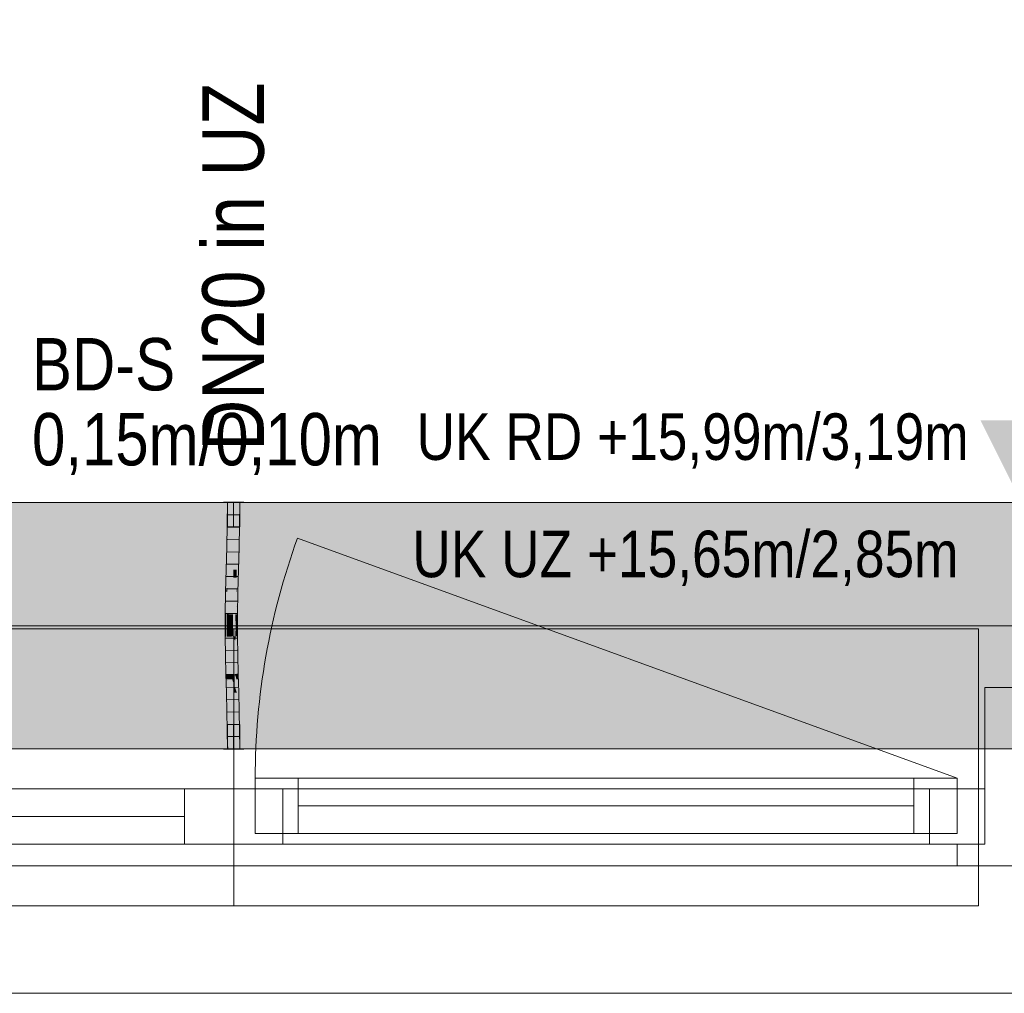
# Model space of a CAD drawing. Extents: x -620 to 3480, y 62 to 1112.
# Tile 25 of 76: x -304 to -272, y 595 to 626. Entities that reach past the tile are written whole.
import ezdxf
from ezdxf.lldxf.tags import DXFTag

# ---------------------------------------------------------------- set-up
doc = ezdxf.new("R2010")
doc.units = 0
doc.layers.get('0').update_dxf_attribs({"lineweight": 13})
for name, color, linetype, lineweight, true_color in [('00_Beschriftung UZ', 3, 'Continuous', 13, 0x00ff00), ('30 -33 Aussenwände- 7 Fassade_ Elemente', 7, 'Continuous', 9, 0x00aacc), ('30 -35 Decken- 1 Konstruktion-Träger- Stahlbeton', 7, 'grob-A06GA2HT8I', 13, 0x33aa00), ('30 -35 Decken- 11 Bodendurchbruch', 7, 'Continuous', 15, 0x599559), ('E_Leerrohr 20', 7, 'Continuous', 13, 0xcc0099), ('E_Leerrohr 20-Shading', 7, 'Continuous', 13, 0xcc0099), ('iwb_Schraffur_Unterzug', 7, 'Continuous', 5, 0xffffcc)]:
    doc.layers.add(name, color=color, linetype=linetype, lineweight=lineweight, true_color=true_color)
doc.layers.add('70 -71 Achsen- 1 Gebäudeachsen', color=7, linetype='STRICHPUNKT2-A06GA2HU8I', lineweight=18)
doc.layers.add('Detailelementbeschriftung', color=7, linetype='Continuous', lineweight=9)
doc.styles.get("Standard").update_dxf_attribs({"font": 'ARIALN.TTF'})
tags = doc.linetypes.add('grob-A06GA2HT8I', pattern=[14, 3, -8, 3]).pattern_tags.tags
tags[8:9] = [DXFTag(74, 4), DXFTag(75, 0), DXFTag(340, '0'), DXFTag(46, 0.0), DXFTag(50, 0.0), DXFTag(44, 0.0), DXFTag(45, 0.0)]
tags[6:7] = [DXFTag(74, 4), DXFTag(75, 0), DXFTag(340, '0'), DXFTag(46, 0.0), DXFTag(50, 0.0), DXFTag(44, 0.0), DXFTag(45, 0.0)]
tags[4:5] = [DXFTag(74, 4), DXFTag(75, 0), DXFTag(340, '0'), DXFTag(46, 0.0), DXFTag(50, 0.0), DXFTag(44, 0.0), DXFTag(45, 0.0)]
tags = doc.linetypes.add('STRICHPUNKT2', pattern=[12.7, 6.35, -3.175, 0, -3.175]).pattern_tags.tags
tags[10:11] = [DXFTag(74, 4), DXFTag(75, 0), DXFTag(340, '0'), DXFTag(46, 0.0), DXFTag(50, 0.0), DXFTag(44, 0.0), DXFTag(45, 0.0)]
tags[8:9] = [DXFTag(74, 4), DXFTag(75, 0), DXFTag(340, '0'), DXFTag(46, 0.0), DXFTag(50, 0.0), DXFTag(44, 0.0), DXFTag(45, 0.0)]
tags[6:7] = [DXFTag(74, 4), DXFTag(75, 0), DXFTag(340, '0'), DXFTag(46, 0.0), DXFTag(50, 0.0), DXFTag(44, 0.0), DXFTag(45, 0.0)]
tags[4:5] = [DXFTag(74, 4), DXFTag(75, 0), DXFTag(340, '0'), DXFTag(46, 0.0), DXFTag(50, 0.0), DXFTag(44, 0.0), DXFTag(45, 0.0)]
tags = doc.linetypes.add('STRICHPUNKT2-A06GA2HU8I', pattern=[12.7, 6.35, -3.175, 0, -3.175]).pattern_tags.tags
tags[10:11] = [DXFTag(74, 4), DXFTag(75, 0), DXFTag(340, '0'), DXFTag(46, 0.0), DXFTag(50, 0.0), DXFTag(44, 0.0), DXFTag(45, 0.0)]
tags[8:9] = [DXFTag(74, 4), DXFTag(75, 0), DXFTag(340, '0'), DXFTag(46, 0.0), DXFTag(50, 0.0), DXFTag(44, 0.0), DXFTag(45, 0.0)]
tags[6:7] = [DXFTag(74, 4), DXFTag(75, 0), DXFTag(340, '0'), DXFTag(46, 0.0), DXFTag(50, 0.0), DXFTag(44, 0.0), DXFTag(45, 0.0)]
tags[4:5] = [DXFTag(74, 4), DXFTag(75, 0), DXFTag(340, '0'), DXFTag(46, 0.0), DXFTag(50, 0.0), DXFTag(44, 0.0), DXFTag(45, 0.0)]

# ---------------------------------------------------------------- blocks, each defined once
blk = doc.blocks.new('Shading-A06GA2GJ8I', base_point=(-297.246, 607.576))
at = {"layer": 'E_Leerrohr 20-Shading', "color": 224, "true_color": 0x8d0069}
for points in [[(-297.527, 610.48), (-297.586, 610.48), (-297.533, 609.757), (-297.592, 609.758)], [(-297.186, 610.48), (-297.244, 610.48), (-297.196, 609.752), (-297.251, 609.753)], [(-297.192, 609.752), (-297.186, 610.48), (-297.196, 609.752)], [(-297.533, 609.757), (-297.592, 609.758), (-297.551, 609.034), (-297.607, 609.035)], [(-297.549, 609.034), (-297.533, 609.757), (-297.551, 609.034)], [(-297.239, 609.753), (-297.251, 609.753), (-297.259, 609.027), (-297.266, 609.027)], [(-297.223, 609.026), (-297.196, 609.752), (-297.259, 609.027), (-297.239, 609.753)], [(-297.207, 609.026), (-297.192, 609.752), (-297.223, 609.026), (-297.196, 609.752)], [(-297.551, 609.034), (-297.607, 609.035), (-297.573, 608.31), (-297.627, 608.311)], [(-297.573, 608.31), (-297.569, 608.309), (-297.551, 609.034), (-297.549, 609.034)], [(-297.569, 608.309), (-297.568, 608.309), (-297.549, 609.034)], [(-297.259, 609.027), (-297.266, 609.027), (-297.284, 608.302), (-297.286, 608.302)], [(-297.284, 608.302), (-297.273, 608.302), (-297.259, 609.027), (-297.247, 609.027)], [(-297.273, 608.302), (-297.256, 608.301), (-297.247, 609.027), (-297.223, 609.026)], [(-297.227, 608.3), (-297.207, 609.026), (-297.256, 608.301), (-297.223, 609.026)], [(-297.591, 607.714), (-297.573, 608.31), (-297.646, 607.585), (-297.627, 608.311)], [(-297.573, 608.31), (-297.591, 607.714), (-297.569, 608.309), (-297.577, 608.019)], [(-297.577, 608.019), (-297.589, 607.584), (-297.574, 608.083), (-297.588, 607.584)], [(-297.569, 608.309), (-297.577, 608.019), (-297.568, 608.309), (-297.574, 608.083)], [(-297.293, 608.04), (-297.29, 607.78), (-297.284, 608.302), (-297.273, 608.302)], [(-297.284, 608.302), (-297.286, 608.302), (-297.293, 608.04)], [(-297.29, 607.78), (-297.289, 607.577), (-297.273, 608.302), (-297.256, 608.301)], [(-297.246, 607.576), (-297.227, 608.3), (-297.289, 607.577), (-297.256, 608.301)], [(-297.591, 607.714), (-297.595, 607.584), (-297.577, 608.019), (-297.589, 607.584)], [(-297.305, 607.578), (-297.297, 607.578), (-297.293, 608.04), (-297.29, 607.78)], [(-297.297, 607.578), (-297.289, 607.577), (-297.29, 607.78)], [(-297.597, 607.584), (-297.646, 607.585), (-297.62, 606.858), (-297.66, 606.858)], [(-297.591, 607.714), (-297.646, 607.585), (-297.597, 607.584)], [(-297.61, 606.858), (-297.595, 607.584), (-297.62, 606.858), (-297.597, 607.584)], [(-297.61, 606.858), (-297.602, 606.858), (-297.595, 607.584), (-297.589, 607.584)], [(-297.602, 606.858), (-297.601, 606.858), (-297.589, 607.584), (-297.588, 607.584)], [(-297.595, 607.584), (-297.591, 607.714), (-297.597, 607.584)], [(-297.316, 606.854), (-297.297, 607.578), (-297.318, 606.855), (-297.303, 607.578)], [(-297.303, 607.578), (-297.305, 607.578), (-297.318, 606.855)], [(-297.312, 606.854), (-297.289, 607.577), (-297.316, 606.854), (-297.297, 607.578)], [(-297.311, 606.854), (-297.289, 607.577), (-297.301, 607.182)], [(-297.311, 606.854), (-297.26, 606.854), (-297.289, 607.577), (-297.246, 607.576)], [(-297.312, 606.854), (-297.311, 606.854), (-297.301, 607.182)], [(-297.623, 606.497), (-297.62, 606.858), (-297.661, 606.498), (-297.66, 606.858)], [(-297.612, 606.131), (-297.61, 606.858), (-297.625, 606.131), (-297.62, 606.858)], [(-297.612, 606.131), (-297.602, 606.858), (-297.61, 606.858)], [(-297.612, 606.131), (-297.604, 606.131), (-297.602, 606.858), (-297.603, 606.497)], [(-297.603, 606.497), (-297.601, 606.858), (-297.602, 606.858)], [(-297.32, 606.492), (-297.319, 606.492), (-297.318, 606.855), (-297.316, 606.854)], [(-297.319, 606.492), (-297.315, 606.492), (-297.316, 606.854), (-297.312, 606.854)], [(-297.315, 606.491), (-297.261, 606.491), (-297.311, 606.854), (-297.26, 606.854)], [(-297.315, 606.491), (-297.311, 606.854), (-297.314, 606.565)], [(-297.311, 606.854), (-297.312, 606.854), (-297.314, 606.565)], [(-297.625, 606.131), (-297.623, 606.497), (-297.663, 606.131), (-297.661, 606.498)], [(-297.321, 606.132), (-297.319, 606.492), (-297.321, 606.329)], [(-297.321, 606.132), (-297.317, 606.132), (-297.319, 606.492), (-297.315, 606.492)], [(-297.319, 606.492), (-297.32, 606.492), (-297.321, 606.329)], [(-297.317, 606.132), (-297.263, 606.132), (-297.315, 606.491), (-297.261, 606.491)], [(-297.625, 606.131), (-297.663, 606.131), (-297.612, 605.52), (-297.655, 605.519)], [(-297.602, 605.52), (-297.612, 606.131), (-297.612, 605.52), (-297.625, 606.131)], [(-297.596, 605.52), (-297.604, 606.131), (-297.602, 605.52), (-297.612, 606.131)], [(-297.319, 606.132), (-297.321, 606.132), (-297.313, 605.526), (-297.314, 605.526)], [(-297.304, 605.526), (-297.317, 606.132), (-297.313, 605.526), (-297.319, 606.132)], [(-297.255, 605.527), (-297.263, 606.132), (-297.304, 605.526), (-297.317, 606.132)], [(-297.612, 605.52), (-297.655, 605.519), (-297.587, 604.911), (-297.64, 604.909)], [(-297.583, 604.911), (-297.602, 605.52), (-297.587, 604.911), (-297.612, 605.52)], [(-297.581, 604.911), (-297.596, 605.52), (-297.583, 604.911), (-297.602, 605.52)], [(-297.304, 605.526), (-297.314, 605.526), (-297.279, 604.919), (-297.299, 604.918)], [(-297.24, 604.92), (-297.255, 605.527), (-297.279, 604.919), (-297.304, 605.526)], [(-297.587, 604.911), (-297.64, 604.909), (-297.578, 604.742), (-297.619, 604.741)], [(-297.619, 604.741), (-297.64, 604.909), (-297.635, 604.741)], [(-297.574, 604.672), (-297.576, 604.742), (-297.587, 604.911), (-297.583, 604.911)], [(-297.576, 604.742), (-297.581, 604.911), (-297.583, 604.911)], [(-297.27, 604.744), (-297.279, 604.919), (-297.294, 604.744), (-297.299, 604.918)], [(-297.235, 604.745), (-297.24, 604.92), (-297.27, 604.744), (-297.279, 604.919)], [(-297.622, 604.3), (-297.563, 604.302), (-297.635, 604.741), (-297.619, 604.741)], [(-297.619, 604.741), (-297.563, 604.302), (-297.578, 604.742), (-297.574, 604.672)], [(-297.248, 604.311), (-297.27, 604.744), (-297.281, 604.31), (-297.294, 604.744)], [(-297.248, 604.311), (-297.222, 604.312), (-297.27, 604.744), (-297.235, 604.745)], [(-297.563, 604.302), (-297.622, 604.3), (-297.546, 603.694), (-297.604, 603.692)], [(-297.248, 604.311), (-297.281, 604.31), (-297.218, 603.702), (-297.263, 603.701)], [(-297.204, 603.703), (-297.222, 604.312), (-297.218, 603.702), (-297.248, 604.311)], [(-297.546, 603.694), (-297.604, 603.692), (-297.534, 603.087), (-297.591, 603.086)], [(-297.533, 603.087), (-297.546, 603.694), (-297.534, 603.087), (-297.546, 603.694)], [(-297.218, 603.702), (-297.263, 603.701), (-297.195, 603.092), (-297.25, 603.091)], [(-297.191, 603.092), (-297.204, 603.703), (-297.195, 603.092), (-297.218, 603.702)], [(-297.534, 603.087), (-297.591, 603.086), (-297.531, 602.48), (-297.586, 602.48)], [(-297.531, 602.48), (-297.529, 602.48), (-297.534, 603.087), (-297.533, 603.087)], [(-297.529, 602.48), (-297.527, 602.48), (-297.533, 603.087)], [(-297.186, 602.48), (-297.195, 603.092), (-297.244, 602.48), (-297.25, 603.091)], [(-297.186, 602.48), (-297.191, 603.092), (-297.195, 603.092)]]:
    blk.add_solid(points, dxfattribs=at)
at = {"layer": 'E_Leerrohr 20-Shading', "color": 222, "true_color": 0xc40093}
for points in [[(-297.386, 610.48), (-297.527, 610.48), (-297.392, 609.755), (-297.533, 609.757)], [(-297.386, 610.48), (-297.392, 609.755), (-297.388, 609.755)], [(-297.381, 609.755), (-297.386, 610.48), (-297.388, 609.755)], [(-297.251, 609.753), (-297.244, 610.48), (-297.381, 609.755), (-297.386, 610.48)], [(-297.392, 609.755), (-297.533, 609.757), (-297.407, 609.03), (-297.549, 609.034)], [(-297.392, 609.755), (-297.407, 609.03), (-297.403, 609.03)], [(-297.392, 609.755), (-297.403, 609.03), (-297.388, 609.755), (-297.392, 609.03)], [(-297.392, 609.03), (-297.371, 609.03), (-297.388, 609.755), (-297.381, 609.755)], [(-297.371, 609.03), (-297.266, 609.027), (-297.381, 609.755), (-297.251, 609.753)], [(-297.407, 609.03), (-297.549, 609.034), (-297.427, 608.306), (-297.568, 608.309)], [(-297.407, 609.03), (-297.427, 608.306), (-297.425, 608.306)], [(-297.416, 608.305), (-297.403, 609.03), (-297.425, 608.306), (-297.407, 609.03)], [(-297.403, 609.03), (-297.416, 608.305), (-297.392, 609.03), (-297.398, 608.305)], [(-297.398, 608.305), (-297.357, 608.304), (-297.392, 609.03), (-297.371, 609.03)], [(-297.357, 608.304), (-297.286, 608.302), (-297.371, 609.03), (-297.266, 609.027)], [(-297.574, 608.083), (-297.588, 607.584), (-297.565, 607.584)], [(-297.446, 607.581), (-297.427, 608.306), (-297.574, 608.083), (-297.568, 608.309)], [(-297.446, 607.581), (-297.574, 608.083), (-297.565, 607.584)], [(-297.425, 608.306), (-297.427, 608.306), (-297.442, 607.581), (-297.446, 607.581)], [(-297.428, 607.581), (-297.416, 608.305), (-297.442, 607.581), (-297.425, 608.306)], [(-297.416, 608.305), (-297.428, 607.581), (-297.398, 608.305), (-297.403, 607.58)], [(-297.398, 608.305), (-297.4, 608.041), (-297.357, 608.304), (-297.352, 608.041)], [(-297.357, 608.304), (-297.352, 608.041), (-297.286, 608.302), (-297.293, 608.04)], [(-297.4, 608.041), (-297.403, 607.58), (-297.352, 608.041), (-297.343, 607.579)], [(-297.352, 608.041), (-297.343, 607.579), (-297.293, 608.04), (-297.305, 607.578)], [(-297.565, 607.584), (-297.588, 607.584), (-297.556, 606.857), (-297.601, 606.858)], [(-297.556, 606.857), (-297.46, 606.856), (-297.565, 607.584), (-297.451, 607.581)], [(-297.442, 607.581), (-297.446, 607.581), (-297.457, 606.856), (-297.46, 606.856)], [(-297.46, 606.856), (-297.446, 607.581), (-297.451, 607.581)], [(-297.438, 606.856), (-297.428, 607.581), (-297.457, 606.856), (-297.442, 607.581)], [(-297.428, 607.581), (-297.438, 606.856), (-297.403, 607.58), (-297.407, 606.856)], [(-297.407, 606.856), (-297.334, 606.855), (-297.403, 607.58), (-297.343, 607.579)], [(-297.343, 607.579), (-297.334, 606.855), (-297.305, 607.578), (-297.326, 606.855)], [(-297.603, 606.497), (-297.554, 606.496), (-297.601, 606.858), (-297.556, 606.857)], [(-297.554, 606.496), (-297.461, 606.495), (-297.556, 606.857), (-297.46, 606.856)], [(-297.461, 606.495), (-297.441, 606.494), (-297.457, 606.856), (-297.438, 606.856)], [(-297.457, 606.856), (-297.46, 606.856), (-297.461, 606.495)], [(-297.407, 606.856), (-297.438, 606.856), (-297.408, 606.493), (-297.441, 606.494)], [(-297.407, 606.856), (-297.408, 606.132), (-297.332, 606.236), (-297.334, 606.132)], [(-297.407, 606.856), (-297.332, 606.236), (-297.334, 606.855)], [(-297.326, 606.855), (-297.334, 606.855), (-297.33, 606.751)], [(-297.33, 606.751), (-297.334, 606.855), (-297.333, 606.648)], [(-297.318, 606.855), (-297.326, 606.855), (-297.32, 606.492), (-297.33, 606.751)], [(-297.604, 606.131), (-297.553, 606.131), (-297.603, 606.497), (-297.554, 606.496)], [(-297.553, 606.131), (-297.463, 606.131), (-297.554, 606.496), (-297.461, 606.495)], [(-297.443, 606.132), (-297.461, 606.495), (-297.463, 606.131)], [(-297.461, 606.495), (-297.443, 606.132), (-297.441, 606.494)], [(-297.441, 606.494), (-297.443, 606.132), (-297.408, 606.493), (-297.408, 606.132)], [(-297.32, 606.492), (-297.33, 606.751), (-297.331, 606.132), (-297.333, 606.648)], [(-297.32, 606.492), (-297.331, 606.132), (-297.329, 606.132)], [(-297.32, 606.492), (-297.324, 606.329), (-297.321, 606.329)], [(-297.553, 606.131), (-297.604, 606.131), (-297.559, 605.521), (-297.596, 605.52)], [(-297.559, 605.521), (-297.457, 605.523), (-297.553, 606.131), (-297.47, 606.131)], [(-297.457, 605.523), (-297.455, 605.523), (-297.47, 606.131), (-297.463, 606.131)], [(-297.443, 606.132), (-297.463, 606.131), (-297.442, 605.523), (-297.455, 605.523)], [(-297.443, 606.132), (-297.442, 605.523), (-297.408, 606.132), (-297.406, 605.524)], [(-297.334, 606.132), (-297.408, 606.132), (-297.337, 606.004)], [(-297.337, 606.004), (-297.408, 606.132), (-297.349, 605.525), (-297.406, 605.524)], [(-297.331, 606.132), (-297.334, 606.132), (-297.333, 605.996), (-297.337, 606.004)], [(-297.321, 606.132), (-297.333, 605.996), (-297.326, 605.525), (-297.337, 605.525)], [(-297.334, 606.132), (-297.331, 606.132), (-297.332, 606.236)], [(-297.331, 606.132), (-297.333, 605.996), (-297.329, 606.132)], [(-297.333, 605.996), (-297.321, 606.132), (-297.329, 606.132)], [(-297.324, 606.329), (-297.329, 606.132), (-297.321, 606.329), (-297.321, 606.132)], [(-297.321, 606.132), (-297.326, 605.525), (-297.314, 605.526)], [(-297.333, 605.996), (-297.337, 606.004), (-297.346, 605.525), (-297.349, 605.525)], [(-297.346, 605.525), (-297.337, 605.525), (-297.333, 605.996)], [(-297.559, 605.521), (-297.596, 605.52), (-297.569, 604.911), (-297.581, 604.911)], [(-297.569, 604.911), (-297.44, 604.914), (-297.559, 605.521), (-297.457, 605.523)], [(-297.44, 604.914), (-297.455, 605.523), (-297.457, 605.523)], [(-297.442, 605.523), (-297.455, 605.523), (-297.437, 604.915), (-297.44, 604.914)], [(-297.442, 605.523), (-297.437, 604.915), (-297.406, 605.524), (-297.402, 604.916)], [(-297.406, 605.524), (-297.402, 604.916), (-297.346, 605.525), (-297.365, 604.917)], [(-297.365, 604.917), (-297.347, 604.917), (-297.346, 605.525), (-297.337, 605.525)], [(-297.337, 605.525), (-297.347, 604.917), (-297.326, 605.525), (-297.332, 604.917)], [(-297.332, 604.917), (-297.299, 604.918), (-297.326, 605.525), (-297.314, 605.526)], [(-297.576, 604.742), (-297.573, 604.742), (-297.581, 604.911), (-297.569, 604.911)], [(-297.573, 604.742), (-297.435, 604.743), (-297.569, 604.911), (-297.44, 604.914)], [(-297.437, 604.915), (-297.44, 604.914), (-297.435, 604.743)], [(-297.402, 604.916), (-297.437, 604.915), (-297.4, 604.743), (-297.435, 604.743)], [(-297.402, 604.916), (-297.399, 604.643), (-297.365, 604.917), (-297.375, 604.576)], [(-297.375, 604.576), (-297.356, 604.521), (-297.365, 604.917), (-297.347, 604.917)], [(-297.333, 604.871), (-297.347, 604.917), (-297.338, 604.47), (-297.356, 604.521)], [(-297.332, 604.917), (-297.347, 604.917), (-297.333, 604.871)], [(-297.294, 604.744), (-297.333, 604.871), (-297.3, 604.364), (-297.338, 604.47)], [(-297.299, 604.918), (-297.332, 604.917), (-297.294, 604.744), (-297.333, 604.871)], [(-297.422, 604.306), (-297.435, 604.743), (-297.563, 604.302), (-297.576, 604.742)], [(-297.435, 604.743), (-297.399, 604.643), (-297.4, 604.743)], [(-297.435, 604.743), (-297.422, 604.306), (-297.399, 604.643), (-297.396, 604.307)], [(-297.399, 604.643), (-297.396, 604.307), (-297.375, 604.576), (-297.384, 604.307)], [(-297.384, 604.307), (-297.36, 604.308), (-297.375, 604.576), (-297.356, 604.521)], [(-297.3, 604.364), (-297.281, 604.31), (-297.294, 604.744)], [(-297.422, 604.306), (-297.563, 604.302), (-297.404, 603.697), (-297.546, 603.694)], [(-297.396, 604.307), (-297.422, 604.306), (-297.391, 603.698), (-297.404, 603.697)], [(-297.384, 604.307), (-297.396, 604.307), (-297.394, 603.996)], [(-297.391, 603.698), (-297.384, 604.307), (-297.394, 603.996)], [(-297.391, 603.698), (-297.373, 603.698), (-297.384, 604.307), (-297.36, 604.308)], [(-297.36, 604.308), (-297.373, 603.698), (-297.339, 604.308), (-297.346, 603.699)], [(-297.338, 604.47), (-297.356, 604.521), (-297.339, 604.308), (-297.36, 604.308)], [(-297.346, 603.699), (-297.311, 603.7), (-297.339, 604.308), (-297.301, 604.31)], [(-297.3, 604.364), (-297.338, 604.47), (-297.301, 604.31), (-297.339, 604.308)], [(-297.311, 603.7), (-297.263, 603.701), (-297.301, 604.31), (-297.281, 604.31)], [(-297.301, 604.31), (-297.281, 604.31), (-297.3, 604.364)], [(-297.404, 603.697), (-297.546, 603.694), (-297.391, 603.089), (-297.533, 603.087)], [(-297.404, 603.697), (-297.388, 603.089), (-297.391, 603.698), (-297.387, 603.089)], [(-297.404, 603.697), (-297.404, 603.697), (-297.388, 603.089), (-297.391, 603.089)], [(-297.387, 603.089), (-297.382, 603.089), (-297.391, 603.698), (-297.373, 603.698)], [(-297.373, 603.698), (-297.382, 603.089), (-297.311, 603.7), (-297.32, 603.09)], [(-297.32, 603.09), (-297.25, 603.091), (-297.311, 603.7), (-297.263, 603.701)], [(-297.391, 603.089), (-297.533, 603.087), (-297.386, 602.48), (-297.527, 602.48)], [(-297.387, 603.024), (-297.388, 603.089), (-297.387, 602.796), (-297.391, 603.089)], [(-297.386, 602.48), (-297.387, 602.796), (-297.391, 603.089)], [(-297.387, 603.089), (-297.388, 603.089), (-297.387, 603.024)], [(-297.384, 602.838), (-297.382, 603.089), (-297.387, 603.024), (-297.387, 603.089)], [(-297.385, 602.668), (-297.384, 602.838), (-297.387, 602.796), (-297.387, 603.024)], [(-297.377, 602.48), (-297.382, 603.089), (-297.384, 602.838)], [(-297.382, 603.089), (-297.377, 602.48), (-297.32, 603.09), (-297.327, 602.48)], [(-297.327, 602.48), (-297.244, 602.48), (-297.32, 603.09), (-297.25, 603.091)], [(-297.386, 602.48), (-297.385, 602.668), (-297.387, 602.796)], [(-297.382, 602.48), (-297.385, 602.668), (-297.386, 602.48)], [(-297.382, 602.48), (-297.377, 602.48), (-297.385, 602.668), (-297.384, 602.838)]]:
    blk.add_solid(points, dxfattribs=at)
blk = doc.blocks.new('Shading-A06GA2GL8I', base_point=(-297.586, 609.692))
at = {"layer": 'E_Leerrohr 20-Shading', "color": 224, "true_color": 0xae0082}
for points in [[(-297.716, 610.492), (-297.716, 610.48), (-297.608, 610.492), (-297.608, 610.48)], [(-297.608, 610.48), (-297.386, 610.48), (-297.608, 610.492), (-297.386, 610.492)], [(-297.586, 609.692), (-297.386, 609.692), (-297.586, 610.48), (-297.386, 610.48)], [(-297.386, 610.492), (-297.386, 610.48), (-297.294, 610.492), (-297.294, 610.48)], [(-297.386, 609.692), (-297.186, 609.692), (-297.386, 610.48), (-297.186, 610.48)], [(-297.294, 610.48), (-297.056, 610.48), (-297.294, 610.492), (-297.056, 610.492)]]:
    blk.add_solid(points, dxfattribs=at)
blk = doc.blocks.new('Shading-A06GA2GN8I', base_point=(-297.399, 602.48))
at = {"layer": 'E_Leerrohr 20-Shading', "color": 224, "true_color": 0xae0082}
for points in [[(-297.559, 602.562), (-297.586, 603.268), (-297.586, 603.087)], [(-297.559, 602.562), (-297.386, 603.09), (-297.586, 603.268), (-297.386, 603.268)], [(-297.186, 602.48), (-297.186, 603.268), (-297.386, 603.09), (-297.386, 603.268)], [(-297.586, 602.48), (-297.559, 602.562), (-297.586, 603.087)], [(-297.399, 602.48), (-297.386, 603.09), (-297.555, 602.48), (-297.559, 602.562)], [(-297.399, 602.48), (-297.392, 602.48), (-297.386, 603.09), (-297.386, 602.848)], [(-297.186, 602.48), (-297.386, 603.09), (-297.38, 602.48)], [(-297.38, 602.48), (-297.386, 603.09), (-297.383, 602.48), (-297.386, 602.848)], [(-297.392, 602.48), (-297.386, 602.48), (-297.386, 602.848)], [(-297.386, 602.848), (-297.386, 602.48), (-297.383, 602.48)], [(-297.62, 602.48), (-297.716, 602.48), (-297.621, 602.468), (-297.716, 602.468)], [(-297.559, 602.468), (-297.559, 602.48), (-297.621, 602.468), (-297.62, 602.48)], [(-297.559, 602.562), (-297.586, 602.48), (-297.555, 602.48)], [(-297.559, 602.468), (-297.494, 602.468), (-297.559, 602.48), (-297.494, 602.48)], [(-297.494, 602.468), (-297.386, 602.468), (-297.494, 602.48), (-297.386, 602.48)], [(-297.314, 602.48), (-297.386, 602.48), (-297.314, 602.468), (-297.386, 602.468)], [(-297.056, 602.468), (-297.056, 602.48), (-297.314, 602.468), (-297.314, 602.48)]]:
    blk.add_solid(points, dxfattribs=at)
blk = doc.blocks.new('Referenz-A06GA2HW8I')
at = {"layer": '00_Beschriftung UZ', "color": 0, "lineweight": -2}
for points in [[(-270.453, 613.151), (-271.785, 610.48), (-273.123, 613.149)], [(-270.453, 607.81), (-271.785, 610.48), (-273.123, 607.811)]]:
    blk.add_solid(points, dxfattribs=at)
at = {"layer": '30 -33 Aussenwände- 7 Fassade_ Elemente', "color": 0, "linetype": 'Continuous', "lineweight": -2, "ltscale": 0.13}
for p, q in [((-168.185, 610.48), (-324.185, 610.48)), ((-272.985, 604.48), (-272.985, 599.38)), ((-270.585, 604.48), (-272.985, 604.48)), ((-296.685, 599.73), (-296.685, 601.53)), ((-296.685, 601.53), (-273.885, 601.53)), ((-296.685, 599.73), (-296.685, 601.53)), ((-296.685, 601.53), (-295.285, 601.53)), ((-295.285, 601.53), (-295.285, 599.73)), ((-275.285, 599.73), (-275.285, 601.53)), ((-275.285, 601.53), (-273.885, 601.53)), ((-273.885, 601.53), (-273.885, 599.73)), ((-273.885, 601.53), (-273.885, 599.73)), ((-321.785, 601.18), (-297.385, 601.18)), ((-298.985, 599.38), (-298.985, 601.18)), ((-298.985, 601.18), (-297.385, 601.18)), ((-297.385, 601.18), (-272.985, 601.18)), ((-297.385, 599.38), (-297.385, 601.18)), ((-297.385, 599.38), (-297.385, 601.18)), ((-297.385, 601.18), (-295.785, 601.18)), ((-295.785, 601.18), (-295.785, 599.38)), ((-274.785, 599.38), (-274.785, 601.18)), ((-274.785, 601.18), (-272.985, 601.18)), ((-272.985, 601.18), (-272.985, 599.38)), ((-272.985, 601.18), (-272.985, 599.38)), ((-295.285, 600.63), (-275.285, 600.63)), ((-298.985, 600.28), (-319.985, 600.28)), ((-273.885, 599.73), (-296.685, 599.73)), ((-295.285, 599.73), (-296.685, 599.73)), ((-273.885, 599.73), (-275.285, 599.73)), ((-297.385, 599.38), (-321.785, 599.38)), ((-297.385, 599.38), (-298.985, 599.38)), ((-272.985, 599.38), (-297.385, 599.38)), ((-295.785, 599.38), (-297.385, 599.38)), ((-272.985, 599.38), (-274.785, 599.38)), ((-272.985, 599.38), (-273.885, 599.38)), ((-273.885, 599.38), (-273.885, 598.68)), ((9.115, 598.68), (-485.885, 598.68)), ((-273.885, 598.68), (-269.685, 598.68)), ((-327.285, 594.54), (-165.085, 594.54))]:
    blk.add_line(p, q, dxfattribs=at)
at = {"layer": '30 -33 Aussenwände- 7 Fassade_ Elemente', "color": 0, "linetype": 'grob-A06GA2HT8I', "lineweight": -2, "ltscale": 0.13}
blk.add_line((-273.885, 601.53), (-295.31, 609.328), dxfattribs=at)
at = {"layer": '30 -33 Aussenwände- 7 Fassade_ Elemente', "color": 0, "lineweight": -2}
for p, q in [((-297.385, 606.38), (-321.585, 606.38)), ((-273.185, 606.38), (-297.385, 606.38)), ((-297.385, 601.18), (-297.385, 606.38)), ((-273.185, 601.18), (-273.185, 606.38)), ((-296.685, 601.53), (-296.685, 599.73)), ((-296.685, 601.53), (-295.285, 601.53)), ((-295.285, 601.53), (-275.285, 601.53)), ((-295.285, 599.73), (-295.285, 601.53)), ((-275.285, 601.53), (-275.285, 599.73)), ((-275.285, 601.53), (-273.885, 601.53)), ((-273.885, 601.53), (-273.885, 599.73)), ((-319.985, 601.18), (-298.985, 601.18)), ((-298.985, 601.18), (-298.985, 599.38)), ((-298.985, 601.18), (-297.385, 601.18)), ((-295.785, 601.18), (-297.385, 601.18)), ((-297.385, 601.18), (-297.385, 599.38)), ((-295.785, 599.38), (-295.785, 601.18)), ((-274.785, 599.38), (-274.785, 601.18)), ((-274.785, 601.18), (-273.185, 601.18)), ((-273.185, 601.18), (-273.185, 599.38)), ((-275.285, 600.63), (-295.285, 600.63)), ((-319.985, 600.28), (-298.985, 600.28)), ((-295.285, 599.73), (-296.685, 599.73)), ((-275.285, 599.73), (-295.285, 599.73)), ((-273.885, 599.73), (-275.285, 599.73)), ((-298.985, 599.38), (-319.985, 599.38)), ((-297.385, 599.38), (-298.985, 599.38)), ((-297.385, 599.38), (-297.385, 597.38)), ((-297.385, 599.38), (-295.785, 599.38)), ((-274.785, 599.38), (-295.785, 599.38)), ((-273.185, 599.38), (-274.785, 599.38)), ((-273.185, 599.38), (-273.185, 597.38)), ((-297.385, 597.38), (-321.585, 597.38)), ((-273.185, 597.38), (-297.385, 597.38))]:
    blk.add_line(p, q, dxfattribs=at)
at = {"layer": '30 -33 Aussenwände- 7 Fassade_ Elemente', "color": 0, "linetype": 'grob-A06GA2HT8I', "lineweight": -2, "ltscale": 0.13}
blk.add_ellipse((-273.885, 601.53), major_axis=(-21.425, 7.798), ratio=1, start_param=0, end_param=0.349066, dxfattribs=at)
at = {"layer": '30 -35 Decken- 1 Konstruktion-Träger- Stahlbeton', "color": 0, "lineweight": -2}
for p, q in [((-489.685, 610.48), (-2.685, 610.48)), ((-489.685, 602.48), (-2.685, 602.48))]:
    blk.add_line(p, q, dxfattribs=at)
at = {"layer": '70 -71 Achsen- 1 Gebäudeachsen', "color": 0, "linetype": 'STRICHPUNKT2-A06GA2HU8I', "lineweight": -2, "ltscale": 0.13}
blk.add_line((-561.186, 606.48), (86.255, 606.48), dxfattribs=at)
at = {"layer": '00_Beschriftung UZ', "color": 0, "linetype": 'Continuous', "lineweight": -2, "ltscale": 0.13, "char_height": 1.51033, "attachment_point": 1}
for s, insert in [('{\\fArial Narrow;UK RD +15,99m/3,19m}', (-291.441, 613.379)), ('{\\fArial Narrow;UK UZ +15,65m/2,85m}', (-291.579, 609.568))]:
    blk.add_mtext(s, dxfattribs=dict(at, insert=insert))
at = {"layer": '30 -35 Decken- 11 Bodendurchbruch', "color": 0, "linetype": 'Continuous', "lineweight": -2, "ltscale": 0.13, "char_height": 1.7, "attachment_point": 1}
for s, insert in [('{\\fArial Narrow;BD-S}', (-303.937, 615.827)), ('{\\fArial Narrow;0,15m/0,10m}', (-303.937, 613.391))]:
    blk.add_mtext(s, dxfattribs=dict(at, insert=insert))
blk = doc.blocks.new('Referenz-A06GA2HY8I')
at = {"layer": 'iwb_Schraffur_Unterzug', "linetype": 'Continuous', "ltscale": 0.13}
for points in [[(-561.186, 610.48), (-2.685, 610.48), (-2.685, 602.48)], [(-561.186, 610.48), (-2.685, 602.48), (-561.186, 604.746)], [(-561.186, 604.746), (-2.685, 602.48), (-561.186, 602.48)]]:
    blk.add_solid(points, dxfattribs=at)
blk = doc.blocks.new('Flexrohr-A06GA2NW8I')
at = {"color": 0, "linetype": 'ByBlock', "lineweight": -2, "ltscale": 0.13}
for p, q in [((-297.586, 610.48), (-297.592, 609.758)), ((-297.586, 610.48), (-297.186, 610.48)), ((-297.186, 610.48), (-297.192, 609.752)), ((-297.577, 610.082), (-297.201, 610.079)), ((-297.592, 609.758), (-297.607, 609.035)), ((-297.582, 609.683), (-297.206, 609.677)), ((-297.192, 609.752), (-297.207, 609.026)), ((-297.607, 609.035), (-297.627, 608.311)), ((-297.59, 609.284), (-297.214, 609.276)), ((-297.207, 609.026), (-297.227, 608.3)), ((-297.599, 608.885), (-297.224, 608.876)), ((-297.61, 608.485), (-297.234, 608.476)), ((-297.627, 608.311), (-297.646, 607.585)), ((-297.621, 608.085), (-297.245, 608.076)), ((-297.227, 608.3), (-297.246, 607.576)), ((-297.646, 607.585), (-297.66, 606.858)), ((-297.631, 607.685), (-297.256, 607.677)), ((-297.246, 607.576), (-297.26, 606.854)), ((-297.64, 607.284), (-297.264, 607.278)), ((-297.66, 606.858), (-297.663, 606.131)), ((-297.647, 606.883), (-297.271, 606.879)), ((-297.26, 606.854), (-297.263, 606.132)), ((-297.649, 606.482), (-297.273, 606.48)), ((-297.663, 606.131), (-297.655, 605.519)), ((-297.263, 606.132), (-297.255, 605.527)), ((-297.65, 606.08), (-297.274, 606.082)), ((-297.655, 605.519), (-297.64, 604.909)), ((-297.645, 605.678), (-297.269, 605.684)), ((-297.255, 605.527), (-297.24, 604.92)), ((-297.637, 605.277), (-297.261, 605.285)), ((-297.64, 604.909), (-297.622, 604.3)), ((-297.627, 604.876), (-297.251, 604.886)), ((-297.24, 604.92), (-297.222, 604.312)), ((-297.622, 604.3), (-297.604, 603.692)), ((-297.615, 604.476), (-297.239, 604.487)), ((-297.222, 604.312), (-297.204, 603.702)), ((-297.603, 604.076), (-297.228, 604.087)), ((-297.604, 603.692), (-297.591, 603.086)), ((-297.592, 603.677), (-297.216, 603.687)), ((-297.204, 603.702), (-297.191, 603.092)), ((-297.583, 603.278), (-297.207, 603.285)), ((-297.591, 603.086), (-297.586, 602.48)), ((-297.191, 603.092), (-297.186, 602.48)), ((-297.577, 602.88), (-297.201, 602.884)), ((-297.586, 602.48), (-297.186, 602.48)), ((-297.574, 602.482), (-297.198, 602.482))]:
    blk.add_line(p, q, dxfattribs=at)
blk = doc.blocks.new('Einzeiliger Text-A06GA2OG8I')
at = {"color": 0, "lineweight": -2, "insert": (-298.405, 612.169), "char_height": 2, "attachment_point": 1, "rotation": 90}
blk.add_mtext('{\\fArial Narrow;DN20 in UZ}', dxfattribs=at)
blk = doc.blocks.new('Enddeckel-A06GA2OO8I')
at = {"color": 0, "linetype": 'ByBlock', "lineweight": -2, "ltscale": 0.13}
for p, q in [((-297.716, 610.492), (-297.716, 610.48)), ((-297.716, 610.492), (-297.523, 610.492)), ((-297.716, 610.48), (-297.523, 610.48)), ((-297.586, 610.48), (-297.586, 609.692)), ((-297.586, 610.48), (-297.469, 610.48)), ((-297.523, 610.492), (-297.249, 610.492)), ((-297.523, 610.48), (-297.249, 610.48)), ((-297.469, 610.48), (-297.303, 610.48)), ((-297.303, 610.48), (-297.186, 610.48)), ((-297.249, 610.492), (-297.056, 610.492)), ((-297.249, 610.48), (-297.056, 610.48)), ((-297.186, 609.692), (-297.186, 610.48)), ((-297.056, 610.48), (-297.056, 610.492)), ((-297.586, 609.692), (-297.469, 609.692)), ((-297.469, 609.692), (-297.303, 609.692)), ((-297.303, 609.692), (-297.186, 609.692))]:
    blk.add_line(p, q, dxfattribs=at)
at = {"color": 0, "linetype": 'STRICHPUNKT2', "lineweight": 5, "ltscale": 0.13}
blk.add_line((-297.386, 610.48), (-297.386, 609.692), dxfattribs=at)
blk = doc.blocks.new('Enddeckel-A06GA2PC8I')
at = {"color": 0, "linetype": 'ByBlock', "lineweight": -2, "ltscale": 0.13}
for p, q in [((-297.586, 603.268), (-297.586, 602.48)), ((-297.469, 603.268), (-297.586, 603.268)), ((-297.303, 603.268), (-297.469, 603.268)), ((-297.186, 603.268), (-297.303, 603.268)), ((-297.186, 602.48), (-297.186, 603.268)), ((-297.716, 602.48), (-297.716, 602.468)), ((-297.523, 602.48), (-297.716, 602.48)), ((-297.523, 602.468), (-297.716, 602.468)), ((-297.469, 602.48), (-297.586, 602.48)), ((-297.249, 602.48), (-297.523, 602.48)), ((-297.249, 602.468), (-297.523, 602.468)), ((-297.303, 602.48), (-297.469, 602.48)), ((-297.186, 602.48), (-297.303, 602.48)), ((-297.056, 602.48), (-297.249, 602.48)), ((-297.056, 602.468), (-297.249, 602.468)), ((-297.056, 602.468), (-297.056, 602.48))]:
    blk.add_line(p, q, dxfattribs=at)
at = {"color": 0, "linetype": 'STRICHPUNKT2', "lineweight": 5, "ltscale": 0.13}
blk.add_line((-297.386, 602.48), (-297.386, 603.268), dxfattribs=at)

msp = doc.modelspace()

# ---------------------------------------------------------------- block references
at = {"color": 8, "lineweight": 13, "ltscale": 0.13, "true_color": 0x808080}
msp.add_blockref('Referenz-A06GA2HW8I', (0, 0), dxfattribs=at)
at = {"color": 8, "lineweight": 25, "ltscale": 0.25, "true_color": 0x808080}
msp.add_blockref('Referenz-A06GA2HY8I', (0, 0), dxfattribs=at)
at = {"layer": 'Detailelementbeschriftung', "ltscale": 0.13}
msp.add_blockref('Einzeiliger Text-A06GA2OG8I', (0, 0), dxfattribs=at)
at = {"layer": 'E_Leerrohr 20'}
for name, p in [('Shading-A06GA2GL8I', (-297.586, 609.692)), ('Shading-A06GA2GJ8I', (-297.246, 607.576)), ('Shading-A06GA2GN8I', (-297.399, 602.48))]:
    msp.add_blockref(name, p, dxfattribs=at)
at = {"layer": 'E_Leerrohr 20', "ltscale": 0.13}
for name in ['Enddeckel-A06GA2OO8I', 'Flexrohr-A06GA2NW8I', 'Enddeckel-A06GA2PC8I']:
    msp.add_blockref(name, (0, 0), dxfattribs=at)

doc.saveas('drawing.dxf')
